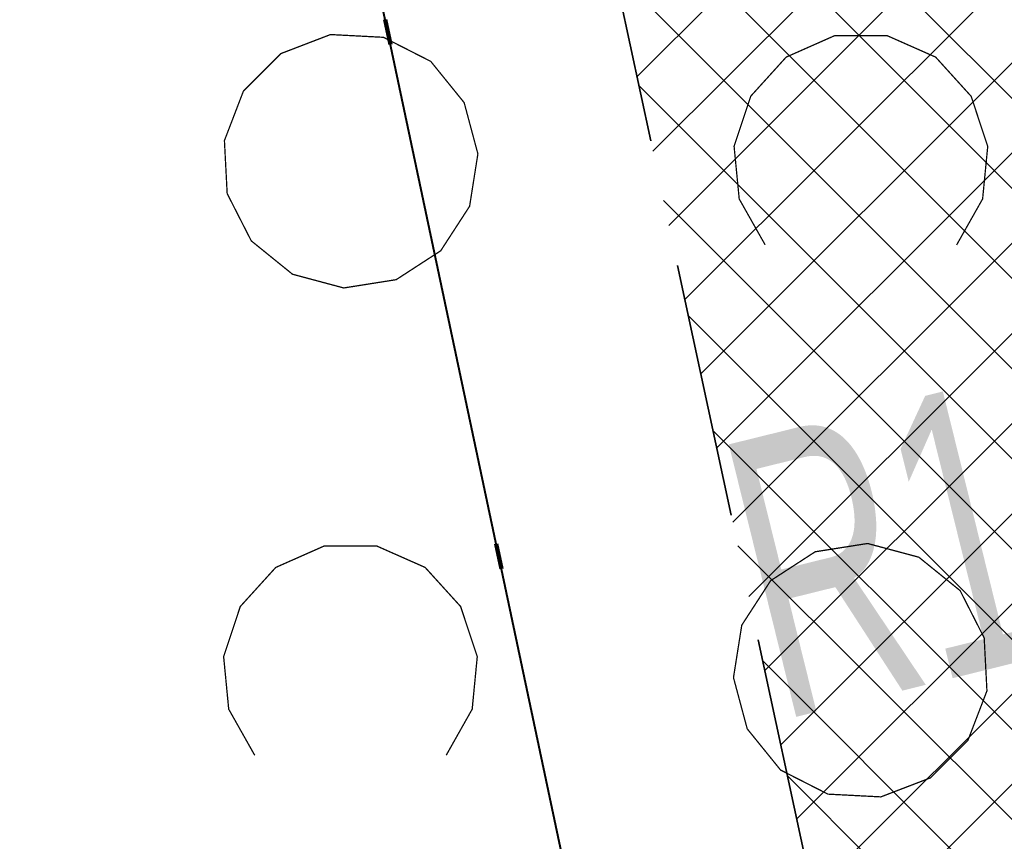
# Model space of a CAD drawing. Header units: metres. Extents: x 6599773 to 13199707, y 5688499 to 11377233.
# Tile 226 of 256: x 6600009.96 to 6600013.82, y 5689072 to 5689075.22. Entities that reach past the tile are written whole.
import ezdxf

# ---------------------------------------------------------------- set-up
doc = ezdxf.new("R2010")
doc.units = ezdxf.units.M
doc.header["$MEASUREMENT"] = 0
for name, pattern in [('1', [0]), ('9', [1, 0, -1]), ('BTO', [0]), ('BUG', [1.5, 1, -0.5])]:
    doc.linetypes.add(name, pattern=pattern)
doc.layers.get('0').update_dxf_attribs({"linetype": 'CONTINUOUS', "lineweight": 5})
doc.layers.get('Defpoints').update_dxf_attribs({"linetype": 'CONTINUOUS', "lineweight": 9})
for name, color, linetype, lineweight in [('_kolor chodnik', 50, '1', 0), ('_kolor zjazdy kostka', 7, '1', 0), ('_kolor ścieżka', 10, '1', 0), ('_kraweznik', 7, 'CONTINUOUS', 35), ('_linie rozgran', 100, '9', 90), ('_obrzeze', 10, 'BUG', 35), ('_opis', 7, 'CONTINUOUS', 25), ('OTZ_L_1', 7, 'CONTINUOUS', 5)]:
    doc.layers.add(name, color=color, linetype=linetype, lineweight=lineweight)
for name, color, linetype, lineweight, true_color in [('_kolor jezdnia', 7, '1', 0, 0x00dbdb), ('_kolor pobocze', 7, '1', 0, 0xff66ff), ('_podział mój', 7, 'BTO', 40, 0xdb70ff)]:
    doc.layers.add(name, color=color, linetype=linetype, lineweight=lineweight, true_color=true_color)
doc.styles.add('opis', font='ARIALN.TTF', dxfattribs={"width": 0.7, "height": 1.1})
doc.dimstyles.new('opi', dxfattribs={"dimtxt": 1.1, "dimasz": 0.6, "dimexe": 1, "dimexo": 1, "dimgap": 0.5, "dimtad": 1, "dimzin": 1, "dimtxsty": 'opis', "dimblk": 'ARCHTICK', "dimcen": 2.5, "dimadec": 3, "dimazin": 0, "dimtfac": 1, "dimtmove": 0, "dimatfit": 3, "dimfxl": 1, "dimarcsym": 0})
pattern_1 = [(45, (0, 0), (-0.1767766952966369, 0.1767766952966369), []), (135, (0, 0), (-0.1767766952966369, -0.1767766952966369), [])]

# ---------------------------------------------------------------- blocks, each defined once
blk = doc.blocks.new('_ArchTick')
at = {"color": 0, "linetype": 'ByBlock', "const_width": 0.15}
blk.add_lwpolyline([(-0.5, -0.5), (0.5, 0.5)], dxfattribs=at)
blk = doc.blocks.new('*D90')
at = {"layer": '_opis', "color": 0, "lineweight": -2, "transparency": 16777216}
blk.add_line((6600012.671020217, 5689071.674054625), (6600017.848034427, 5689072.953688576), dxfattribs=at)
at = {"layer": 'Defpoints', "color": 0, "transparency": 16777216}
for p in [(6600017.848034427, 5689072.953688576), (6600008.140193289, 5689070.554142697)]:
    blk.add_point(p, dxfattribs=at)
at = {"layer": '_opis', "color": 0, "lineweight": -2, "transparency": 16777216, "xscale": 0.6, "yscale": 0.6, "zscale": 0.6, "rotation": 13.88386012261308}
blk.add_blockref('_ArchTick', (6600017.848034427, 5689072.953688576), dxfattribs=at)
at = {"layer": '_opis', "color": 0, "transparency": 16777216, "insert": (6600014.204300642, 5689073.249037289), "char_height": 1.1, "attachment_point": 5, "rotation": 13.883860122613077, "style": 'opis'}
blk.add_mtext('R10,00', dxfattribs=at)
blk = doc.blocks.new('2_OTZK')
at = {"color": 7, "const_width": 0.005000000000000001}
for points in [[(-0.6431084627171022, 0.6411612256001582), (-0.8175084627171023, 0.5279612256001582), (-1.022908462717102, 0.4954612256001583), (-1.223708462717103, 0.5492612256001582), (-1.385308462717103, 0.6800612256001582), (-1.479708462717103, 0.8653612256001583), (-1.490508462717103, 1.072961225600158), (-1.416008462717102, 1.267061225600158), (-1.269008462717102, 1.414061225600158), (-1.074908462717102, 1.488561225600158), (-0.8673084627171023, 1.477761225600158), (-0.6820084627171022, 1.383361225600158), (-0.5512084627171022, 1.221761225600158), (-0.4974084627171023, 1.020961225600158), (-0.5299084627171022, 0.8155612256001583), (-0.6431084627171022, 0.6411612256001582)], [(0.6282915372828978, 0.6640612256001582), (0.5264915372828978, 0.8442612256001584), (0.5063915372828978, 1.050261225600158), (0.5714915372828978, 1.246761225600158), (0.7104915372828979, 1.400161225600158), (0.8997915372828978, 1.483961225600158), (1.106791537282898, 1.483961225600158), (1.296091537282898, 1.400161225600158), (1.435091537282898, 1.246761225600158), (1.500191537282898, 1.050261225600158), (1.480091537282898, 0.8442612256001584), (1.378291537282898, 0.6640612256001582)], [(-1.372308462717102, -1.335238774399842), (-1.473808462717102, -1.154938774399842), (-1.493508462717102, -0.9491387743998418), (-1.428308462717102, -0.7528387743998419), (-1.289208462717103, -0.5997387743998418), (-1.100108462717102, -0.5160387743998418), (-0.8933084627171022, -0.5160387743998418), (-0.7042084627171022, -0.5997387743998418), (-0.5651084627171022, -0.7528387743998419), (-0.4999084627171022, -0.9491387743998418), (-0.5196084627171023, -1.154938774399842), (-0.6211084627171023, -1.335238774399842)], [(0.6496915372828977, -0.6516387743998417), (0.8240915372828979, -0.5384387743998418), (1.029491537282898, -0.5059387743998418), (1.230291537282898, -0.5597387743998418), (1.391891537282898, -0.6905387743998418), (1.486291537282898, -0.8758387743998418), (1.497091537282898, -1.083438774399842), (1.422591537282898, -1.277538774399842), (1.275591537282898, -1.424538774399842), (1.081491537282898, -1.499038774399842), (0.8738915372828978, -1.488238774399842), (0.6885915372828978, -1.393838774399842), (0.5577915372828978, -1.232238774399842), (0.5039915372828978, -1.031438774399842), (0.5364915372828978, -0.8260387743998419), (0.6496915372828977, -0.6516387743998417)]]:
    blk.add_lwpolyline(points, dxfattribs=at)

msp = doc.modelspace()

# ---------------------------------------------------------------- hatches: boundary and pattern name
at = {"layer": '_kolor chodnik'}
h = msp.add_hatch(dxfattribs=at)
h.set_pattern_fill('ANSI37', color=256, scale=2)
h.set_pattern_definition(pattern_1)
h.paths.add_polyline_path([(6599849.938171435, 5688542.085872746), (6599852.232147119, 5688548.938742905), (6599853.573135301, 5688548.489851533), (6599853.827082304, 5688549.248475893), (6599851.793849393, 5688549.929093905), (6599849.895278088, 5688548.982823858), (6599847.823506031, 5688542.793750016)])
edge = h.paths.add_edge_path()
edge.add_line((6600018.106075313, 5689087.454911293), (6600022.42781917, 5689091.229234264))
edge.add_line((6600022.42781917, 5689091.229234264), (6600020.233254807, 5689093.742094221))
edge.add_line((6600020.233254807, 5689093.742094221), (6600017.159471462, 5689091.057656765))
edge.add_arc((6600023.275194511, 5689085.3851404), 8.341433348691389, 137.1531559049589, 148.8016577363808)
edge.add_line((6600016.140105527, 5689089.706021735), (6600018.106075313, 5689087.454911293))
h.paths.add_polyline_path([(6600038.501784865, 5689187.592294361), (6600037.906968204, 5689187.700586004), (6600037.63829624, 5689186.224843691), (6600038.240083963, 5689186.115282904)])
h.paths.add_polyline_path([(6600069.098302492, 5689360.276020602), (6600068.321239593, 5689360.413462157), (6600068.064048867, 5689358.936495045), (6600068.836639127, 5689358.799546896)])
h.paths.add_polyline_path([(6600082.393785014, 5689362.950258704), (6600082.941124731, 5689366.103121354), (6600081.481377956, 5689366.361351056), (6600080.923159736, 5689363.210828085)])
h.paths.add_polyline_path([(6600074.022236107, 5689388.065861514), (6600072.983907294, 5689388.249860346), (6600072.723374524, 5689386.77253894), (6600073.760538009, 5689386.588865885)])
h.paths.add_polyline_path([(6600105.613104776, 5689486.405659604), (6600106.749499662, 5689489.711933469), (6600105.298891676, 5689490.233346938), (6600104.143487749, 5689486.917306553)], flags=17)
h.paths.add_polyline_path([(6600132.519778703, 5689678.737346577), (6600131.761827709, 5689678.896110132), (6600131.444670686, 5689677.429261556), (6600132.212256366, 5689677.269208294)])
h.paths.add_polyline_path([(6600156.649397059, 5689798.7449027), (6600156.48800471, 5689797.958860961), (6600157.450195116, 5689797.757316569), (6600157.615023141, 5689798.542205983)])
h.paths.add_polyline_path([(6600189.055358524, 5689948.643107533), (6600187.902868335, 5689948.884512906), (6600187.600024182, 5689947.417400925), (6600188.748131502, 5689947.176379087)])
edge = h.paths.add_edge_path()
edge.add_line((6600204.459383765, 5690032.969035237), (6600204.153258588, 5690031.227801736))
edge.add_arc((6600202.328347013, 5690027.299936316), 4.331100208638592, 41.85300125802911, 65.08011549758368, ccw=False)
edge.add_arc((6600032.90393149, 5690051.979071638), 174.020003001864, 352.8070218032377, 353.495463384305)
edge.add_arc((6600202.372679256, 5690027.343587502), 5.999999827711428, 55.12102442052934, 69.64815978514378)
edge = h.paths.add_edge_path()
edge.add_line((6600205.046027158, 5690040.265402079), (6600204.972740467, 5690038.483452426))
edge.add_arc((6600203.986269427, 5690044.401803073), 5.999999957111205, 279.4630688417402, 294.9140560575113)
edge.add_line((6600206.513819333, 5690038.960158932), (6600206.607027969, 5690041.030672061))
edge.add_arc((6600203.986269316, 5690044.401803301), 4.270000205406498, 284.3702444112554, 307.86193139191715, ccw=False)
edge = h.paths.add_edge_path()
edge.add_arc((6600203.547470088, 5690044.558759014), 6.446878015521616, 324.4350091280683, 356.2013368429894, ccw=False)
edge.add_arc((6600203.986269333, 5690044.401803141), 6.00000007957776, 323.2169970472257, 357.4193489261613)
h.paths.add_polyline_path([(6600208.910055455, 5690121.713696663), (6600208.146285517, 5690121.748120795), (6600207.125602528, 5690121.794124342), (6600209.971605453, 5690121.665851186)])
edge = h.paths.add_edge_path()
edge.add_line((6600238.769818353, 5690481.648294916), (6600240.338176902, 5690490.873746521))
edge.add_line((6600240.338176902, 5690490.873746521), (6600241.251295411, 5690510.829461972))
edge.add_line((6600241.251295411, 5690510.829461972), (6600239.524022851, 5690510.928942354))
edge.add_line((6600239.524022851, 5690510.928942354), (6600238.633343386, 5690491.167757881))
edge.add_line((6600238.633343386, 5690491.167757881), (6600234.579716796, 5690467.661262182))
edge.add_line((6600234.579716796, 5690467.661262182), (6600234.449796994, 5690464.966873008))
edge.add_arc((6600242.443669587, 5690464.607462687), 8.00194818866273, 177.4256738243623, 268.2543056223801)
edge.add_line((6600242.199903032, 5690456.609228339), (6600242.216657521, 5690457.359274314))
edge.add_line((6600242.216657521, 5690457.359274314), (6600242.305257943, 5690458.836738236))
edge.add_arc((6600242.444504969, 5690464.607952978), 5.772894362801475, 177.0298084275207, 268.6178439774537, ccw=False)
edge.add_line((6600236.679365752, 5690464.907083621), (6600236.951876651, 5690470.95443634))
edge.add_line((6600236.951876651, 5690470.95443634), (6600238.150786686, 5690478.210832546))
edge.add_line((6600238.150786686, 5690478.210832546), (6600238.769818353, 5690481.648294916))
h.paths.add_polyline_path([(6600238.769818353, 5690481.648294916), (6600238.150786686, 5690478.210832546), (6600239.670056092, 5690477.930590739), (6600240.266710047, 5690481.376366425)], flags=17)
edge = h.paths.add_edge_path()
edge.add_line((6600223.366500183, 5690460.339976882), (6600223.276803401, 5690457.948865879))
edge.add_arc((6600221.105749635, 5690465.64864014), 7.999999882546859, 285.7465040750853, 299.8464885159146)
edge.add_line((6600225.08717264, 5690458.709744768), (6600225.240084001, 5690461.623695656))
edge.add_arc((6600221.105749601, 5690465.648640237), 5.769999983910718, 293.06724420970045, 315.7681070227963, ccw=False)
edge = h.paths.add_edge_path()
edge.add_arc((6600220.025145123, 5690444.676291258), 5.77000016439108, 37.996647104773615, 59.94382588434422, ccw=False)
edge.add_line((6600224.572175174, 5690448.22839199), (6600224.817793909, 5690451.081798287))
edge.add_arc((6600220.025145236, 5690444.676291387), 7.999999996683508, 53.19588653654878, 68.15166733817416)
edge.add_line((6600223.00235276, 5690452.101669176), (6600222.91504296, 5690449.670427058))
edge = h.paths.add_edge_path()
edge.add_arc((6600221.105749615, 5690465.648640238), 7.999999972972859, 328.0222308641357, 357.0132597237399)
edge.add_line((6600229.094882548, 5690465.23180147), (6600229.218816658, 5690467.593604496))
edge.add_line((6600229.218816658, 5690467.593604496), (6600228.218919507, 5690467.645774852))
edge.add_line((6600228.218919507, 5690467.645774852), (6600227.891778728, 5690461.411918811))
h.paths.add_polyline_path([(6600200.980142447, 5690012.236744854), (6600202.31727834, 5690011.956662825), (6600202.522293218, 5690012.935421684), (6600201.182321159, 5690013.216097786)])
h.paths.add_polyline_path([(6600196.457878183, 5689983.98337835), (6600195.202332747, 5689984.246370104), (6600194.899091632, 5689982.777335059), (6600196.150355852, 5689982.515240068)])
edge = h.paths.add_edge_path()
edge.add_line((6600112.305909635, 5689517.99101877), (6600112.691041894, 5689519.807934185))
edge.add_line((6600112.691041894, 5689519.807934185), (6600113.245521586, 5689522.423769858))
edge.add_line((6600113.245521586, 5689522.423769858), (6600111.553124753, 5689522.782507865))
edge.add_line((6600111.553124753, 5689522.782507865), (6600107.405864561, 5689503.217226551))
edge.add_line((6600107.405864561, 5689503.217226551), (6600099.494506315, 5689480.361667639))
edge.add_line((6600099.494506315, 5689480.361667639), (6600099.182814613, 5689478.891218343))
edge.add_arc((6600107.008997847, 5689477.232359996), 8.000059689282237, 168.0325629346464, 257.7529108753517)
edge.add_line((6600105.311960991, 5689469.414366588), (6600105.784990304, 5689471.593619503))
edge.add_arc((6600107.008927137, 5689477.232314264), 5.769999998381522, 168.0321375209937, 257.7533362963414, ccw=False)
edge.add_line((6600101.364343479, 5689478.42879883), (6600101.647245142, 5689479.76342708))
edge.add_line((6600101.647245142, 5689479.76342708), (6600104.143487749, 5689486.917306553))
edge.add_line((6600104.143487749, 5689486.917306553), (6600105.298891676, 5689490.233346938))
edge.add_line((6600105.298891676, 5689490.233346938), (6600108.240043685, 5689498.809726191))
edge.add_line((6600108.240043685, 5689498.809726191), (6600112.305909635, 5689517.99101877))
h.paths.add_polyline_path([(6600136.009573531, 5689645.499114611), (6600138.333647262, 5689645.012304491), (6600138.661671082, 5689646.578318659), (6600134.869459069, 5689647.372651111)])
at = {"layer": '_kolor jezdnia'}
h = msp.add_hatch(dxfattribs=at)
h.set_pattern_fill('ANSI37', color=256, scale=2.2)
h.set_pattern_definition([(311.9999999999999, (0, 0), (0.2043648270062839, 0.1840109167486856), []), (41.99999999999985, (0, 0), (-0.1840109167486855, 0.2043648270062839), [])])
edge = h.paths.add_edge_path()
edge.add_line((6599833.066047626, 5688539.933393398), (6599850.649511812, 5688527.983462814))
edge.add_arc((6599857.337592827, 5688536.653968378), 10.95025544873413, 169.5012687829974, 232.3548431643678, ccw=False)
edge.add_arc((6599858.085851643, 5688536.618142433), 11.69295282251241, 162.2507788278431, 169.9967502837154, ccw=False)
edge.add_line((6599846.949484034, 5688540.182754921), (6599847.823506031, 5688542.793750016))
edge.add_line((6599847.823506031, 5688542.793750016), (6599849.895278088, 5688548.982823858))
edge.add_line((6599849.895278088, 5688548.982823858), (6599852.434748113, 5688556.56906746))
edge.add_line((6599852.434748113, 5688556.56906746), (6599928.48625871, 5688783.760284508))
edge.add_line((6599928.48625871, 5688783.760284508), (6599931.025728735, 5688791.34652811))
edge.add_line((6599931.025728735, 5688791.34652811), (6599996.657773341, 5688987.411326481))
edge.add_line((6599996.657773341, 5688987.411326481), (6599999.197243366, 5688994.997570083))
edge.add_line((6599999.197243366, 5688994.997570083), (6600021.930100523, 5689062.908193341))
edge.add_line((6600021.930100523, 5689062.908193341), (6600017.620224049, 5689067.371531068))
edge.add_line((6600017.620224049, 5689067.371531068), (6600016.714558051, 5689064.654078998))
edge.add_line((6600016.714558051, 5689064.654078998), (6600012.423620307, 5689051.835617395))
edge.add_line((6600012.423620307, 5689051.835617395), (6600009.884150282, 5689044.249373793))
edge.add_line((6600009.884150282, 5689044.249373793), (6599977.53516164, 5688947.612159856))
edge.add_line((6599977.53516164, 5688947.612159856), (6599974.995691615, 5688940.025916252))
edge.add_line((6599974.995691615, 5688940.025916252), (6599942.096912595, 5688841.746295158))
edge.add_line((6599942.096912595, 5688841.746295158), (6599939.557442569, 5688834.160051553))
edge.add_line((6599939.557442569, 5688834.160051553), (6599882.679288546, 5688664.246042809))
edge.add_line((6599882.679288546, 5688664.246042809), (6599880.139818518, 5688656.659799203))
edge.add_line((6599880.139818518, 5688656.659799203), (6599852.464543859, 5688573.984527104))
edge.add_line((6599852.464543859, 5688573.984527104), (6599842.470137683, 5688544.127903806))
edge.add_arc((6599835.706422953, 5688546.652910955), 7.219660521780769, 248.54809133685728, 339.52856074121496, ccw=False)
h.paths.add_polyline_path([(6600044.653202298, 5689172.271628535), (6600046.276244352, 5689181.431901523), (6600047.759199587, 5689189.801539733), (6600051.0603021, 5689208.432603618), (6600052.368792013, 5689215.817578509), (6600054.808584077, 5689229.587499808), (6600056.11707399, 5689236.972474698), (6600057.346666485, 5689243.912161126), (6600058.655146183, 5689251.297078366), (6600058.831439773, 5689252.292060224), (6600060.098987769, 5689259.445963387), (6600060.139929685, 5689259.677035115), (6600061.407468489, 5689266.830886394), (6600072.329030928, 5689328.470998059), (6600073.637511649, 5689335.855921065), (6600077.337304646, 5689356.73715072), (6600078.820259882, 5689365.106788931), (6600081.142794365, 5689378.214921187), (6600082.53851694, 5689386.092227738), (6600095.187867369, 5689457.483787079), (6600091.082877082, 5689465.8405575), (6600089.043088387, 5689454.328211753), (6600087.870641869, 5689447.711051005), (6600087.560133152, 5689445.958573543), (6600086.562151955, 5689440.326076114), (6600082.433200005, 5689417.022719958), (6600080.95024477, 5689408.65308175), (6600077.202698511, 5689387.502337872), (6600075.719743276, 5689379.132699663), (6600073.469199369, 5689366.430874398), (6600071.986244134, 5689358.061236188), (6600069.986864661, 5689346.776955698), (6600068.591142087, 5689338.899649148), (6600065.559290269, 5689321.78820693), (6600064.163567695, 5689313.91090038), (6600059.719426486, 5689288.828650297), (6600058.323703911, 5689280.951343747), (6600057.563846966, 5689276.662793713), (6600056.168124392, 5689268.785487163), (6600054.804920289, 5689261.091711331), (6600053.409197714, 5689253.214404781), (6600053.264817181, 5689252.399536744), (6600051.869094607, 5689244.522230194), (6600051.183555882, 5689240.653124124), (6600049.787833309, 5689232.775817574), (6600046.593849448, 5689214.749319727), (6600045.198126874, 5689206.872013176), (6600044.41754409, 5689202.466488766), (6600042.934588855, 5689194.096850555), (6600036.429952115, 5689157.38538759), (6600034.94699688, 5689149.01574938), (6600030.579776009, 5689124.367629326), (6600027.529365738, 5689107.151445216), (6600024.895072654, 5689094.014582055), (6600030.583685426, 5689094.264316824), (6600032.945013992, 5689106.191885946), (6600043.170247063, 5689163.901990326)])
edge = h.paths.add_edge_path()
edge.add_line((6600111.106812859, 5689535.144351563), (6600111.256844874, 5689535.85214863))
edge.add_line((6600111.256844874, 5689535.85214863), (6600112.915748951, 5689543.678261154))
edge.add_line((6600112.915748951, 5689543.678261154), (6600117.304772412, 5689564.384094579))
edge.add_line((6600117.304772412, 5689564.384094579), (6600119.067357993, 5689572.699339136))
edge.add_line((6600119.067357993, 5689572.699339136), (6600120.087667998, 5689577.512794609))
edge.add_line((6600120.087667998, 5689577.512794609), (6600121.64289057, 5689584.849775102))
edge.add_line((6600121.64289057, 5689584.849775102), (6600128.436769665, 5689616.900852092))
edge.add_line((6600128.436769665, 5689616.900852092), (6600129.991992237, 5689624.237832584))
edge.add_line((6600129.991992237, 5689624.237832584), (6600132.660554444, 5689636.827148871))
edge.add_line((6600132.660554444, 5689636.827148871), (6600133.208838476, 5689639.444704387))
edge.add_line((6600133.208838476, 5689639.444704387), (6600134.848957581, 5689647.274775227))
edge.add_line((6600134.848957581, 5689647.274775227), (6600138.97649476, 5689666.979995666))
edge.add_line((6600138.97649476, 5689666.979995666), (6600140.51410642, 5689674.320687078))
edge.add_line((6600140.51410642, 5689674.320687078), (6600145.209128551, 5689696.735129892))
edge.add_line((6600145.209128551, 5689696.735129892), (6600146.746740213, 5689704.075821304))
edge.add_line((6600146.746740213, 5689704.075821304), (6600151.462308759, 5689726.588354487))
edge.add_line((6600151.462308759, 5689726.588354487), (6600152.999920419, 5689733.929045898))
edge.add_line((6600152.999920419, 5689733.929045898), (6600155.244070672, 5689744.642813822))
edge.add_line((6600155.244070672, 5689744.642813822), (6600156.781682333, 5689751.983505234))
edge.add_line((6600156.781682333, 5689751.983505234), (6600161.635515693, 5689775.156126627))
edge.add_line((6600161.635515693, 5689775.156126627), (6600163.378142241, 5689783.475576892))
edge.add_line((6600163.378142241, 5689783.475576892), (6600163.850769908, 5689785.731942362))
edge.add_line((6600163.850769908, 5689785.731942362), (6600167.028500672, 5689800.90270461))
edge.add_line((6600167.028500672, 5689800.90270461), (6600179.490888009, 5689860.399222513))
edge.add_line((6600179.490888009, 5689860.399222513), (6600181.233514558, 5689868.718672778))
edge.add_line((6600181.233514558, 5689868.718672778), (6600181.84713393, 5689871.648144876))
edge.add_line((6600181.84713393, 5689871.648144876), (6600183.38474559, 5689878.988836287))
edge.add_line((6600183.38474559, 5689878.988836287), (6600184.935818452, 5689886.393792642))
edge.add_line((6600184.935818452, 5689886.393792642), (6600186.575937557, 5689894.223863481))
edge.add_line((6600186.575937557, 5689894.223863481), (6600194.051338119, 5689929.912074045))
edge.add_line((6600194.051338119, 5689929.912074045), (6600195.691457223, 5689937.742144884))
edge.add_line((6600195.691457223, 5689937.742144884), (6600202.915799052, 5689972.231779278))
edge.add_line((6600202.915799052, 5689972.231779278), (6600204.555918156, 5689980.061850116))
edge.add_line((6600204.555918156, 5689980.061850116), (6600206.062781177, 5689987.255744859))
edge.add_line((6600206.062781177, 5689987.255744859), (6600207.702900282, 5689995.085815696))
edge.add_line((6600207.702900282, 5689995.085815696), (6600210.232559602, 5690007.162628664))
edge.add_line((6600210.232559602, 5690007.162628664), (6600211.694938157, 5690014.144150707))
edge.add_arc((6600028.177652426, 5690052.584442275), 187.5000004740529, 348.1696294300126, 357.4195276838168)
edge.add_line((6600215.487522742, 5690044.142720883), (6600208.310270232, 5690026.480446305))
edge.add_arc((6600032.903933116, 5690051.97907145), 177.2500013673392, 348.1696294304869, 351.7289130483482, ccw=False)
edge.add_line((6600206.38894146, 5690015.640182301), (6600205.966941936, 5690013.625519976))
edge.add_line((6600205.966941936, 5690013.625519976), (6600204.326822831, 5690005.795449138))
edge.add_line((6600204.326822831, 5690005.795449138), (6600197.076961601, 5689971.183982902))
edge.add_line((6600197.076961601, 5689971.183982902), (6600195.334335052, 5689962.864532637))
edge.add_line((6600195.334335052, 5689962.864532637), (6600193.44722506, 5689953.855305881))
edge.add_line((6600193.44722506, 5689953.855305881), (6600191.909227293, 5689946.512771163))
edge.add_line((6600191.909227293, 5689946.512771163), (6600185.49684423, 5689915.899498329))
edge.add_line((6600185.49684423, 5689915.899498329), (6600183.856521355, 5689908.068454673))
edge.add_line((6600183.856521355, 5689908.068454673), (6600182.066605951, 5689899.523243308))
edge.add_line((6600182.066605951, 5689899.523243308), (6600180.32407057, 5689891.204228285))
edge.add_line((6600180.32407057, 5689891.204228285), (6600174.320344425, 5689862.541919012))
edge.add_line((6600174.320344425, 5689862.541919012), (6600172.577809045, 5689854.222903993))
edge.add_line((6600172.577809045, 5689854.222903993), (6600163.663810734, 5689811.666703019))
edge.add_line((6600163.663810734, 5689811.666703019), (6600162.023782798, 5689803.837067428))
edge.add_line((6600162.023782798, 5689803.837067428), (6600160.924220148, 5689798.587659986))
edge.add_line((6600160.924220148, 5689798.587659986), (6600159.279208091, 5689790.734229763))
edge.add_line((6600159.279208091, 5689790.734229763), (6600157.107250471, 5689780.365115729))
edge.add_line((6600157.107250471, 5689780.365115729), (6600155.462238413, 5689772.511685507))
edge.add_line((6600155.462238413, 5689772.511685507), (6600153.380318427, 5689762.572418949))
edge.add_line((6600153.380318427, 5689762.572418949), (6600151.735124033, 5689754.718118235))
edge.add_line((6600151.735124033, 5689754.718118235), (6600148.586504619, 5689739.686336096))
edge.add_line((6600148.586504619, 5689739.686336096), (6600146.885007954, 5689731.563243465))
edge.add_line((6600146.885007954, 5689731.563243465), (6600141.75088822, 5689707.052510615))
edge.add_line((6600141.75088822, 5689707.052510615), (6600140.110896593, 5689699.223048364))
edge.add_line((6600140.110896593, 5689699.223048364), (6600133.483561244, 5689667.583574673))
edge.add_line((6600133.483561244, 5689667.583574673), (6600131.860394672, 5689659.834436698))
edge.add_line((6600131.860394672, 5689659.834436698), (6600131.740984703, 5689659.26436315))
edge.add_line((6600131.740984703, 5689659.26436315), (6600130.117814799, 5689651.515209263))
edge.add_line((6600130.117814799, 5689651.515209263), (6600127.278733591, 5689637.961189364))
edge.add_line((6600127.278733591, 5689637.961189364), (6600126.924568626, 5689636.290366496))
edge.add_line((6600126.924568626, 5689636.290366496), (6600125.166244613, 5689627.995226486))
edge.add_line((6600125.166244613, 5689627.995226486), (6600118.009503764, 5689594.232298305))
edge.add_line((6600118.009503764, 5689594.232298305), (6600116.251179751, 5689585.937158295))
edge.add_line((6600116.251179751, 5689585.937158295), (6600113.665314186, 5689573.737975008))
edge.add_line((6600113.665314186, 5689573.737975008), (6600111.898534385, 5689565.402943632))
edge.add_line((6600111.898534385, 5689565.402943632), (6600104.889982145, 5689532.33911599))
edge.add_line((6600104.889982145, 5689532.33911599), (6600103.226635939, 5689524.492047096))
edge.add_line((6600103.226635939, 5689524.492047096), (6600096.623876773, 5689493.342605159))
edge.add_line((6600096.623876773, 5689493.342605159), (6600094.968986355, 5689485.53542763))
edge.add_line((6600094.968986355, 5689485.53542763), (6600094.300101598, 5689482.379870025))
edge.add_line((6600094.300101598, 5689482.379870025), (6600099.182814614, 5689478.891218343))
edge.add_line((6600099.182814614, 5689478.891218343), (6600099.494506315, 5689480.361667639))
edge.add_line((6600099.494506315, 5689480.361667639), (6600111.106812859, 5689535.144351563))
edge = h.paths.add_edge_path()
edge.add_arc((6600239.213891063, 5690851.4003676), 10.0000000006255, -2.8342403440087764, 76.13703556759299, ccw=False)
edge.add_line((6600249.201658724, 5690850.905901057), (6600249.082723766, 5690848.503524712))
edge.add_line((6600249.082723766, 5690848.503524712), (6600247.016487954, 5690806.767468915))
edge.add_line((6600247.016487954, 5690806.767468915), (6600246.092398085, 5690789.152178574))
edge.add_line((6600246.092398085, 5690789.152178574), (6600233.768116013, 5690572.015170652))
edge.add_line((6600233.768116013, 5690572.015170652), (6600228.959056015, 5690465.29620206))
edge.add_line((6600228.959056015, 5690465.29620206), (6600234.588724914, 5690465.017134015))
edge.add_line((6600234.588724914, 5690465.017134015), (6600239.26254019, 5690571.767576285))
edge.add_line((6600239.26254019, 5690571.767576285), (6600252.505038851, 5690806.400146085))
edge.add_line((6600252.505038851, 5690806.400146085), (6600254.569211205, 5690848.094521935))
edge.add_arc((6600262.559425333, 5690847.6989487), 7.999999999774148, 76.13703557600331, 177.1657596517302, ccw=False)
edge.add_line((6600264.476229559, 5690855.465921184), (6600241.609896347, 5690861.109083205))
edge = h.paths.add_edge_path()
edge.add_line((6600250.031475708, 5690451.625307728), (6600250.231741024, 5690455.772579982))
edge.add_line((6600250.231741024, 5690455.772579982), (6600246.257763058, 5690456.417303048))
edge.add_line((6600246.257763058, 5690456.417303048), (6600242.171761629, 5690456.61060902))
edge.add_arc((6600242.563100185, 5690464.586983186), 7.985968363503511, 176.9123644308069, 267.1911945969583, ccw=False)
edge.add_line((6600234.588724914, 5690465.017134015), (6600228.959056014, 5690465.29620206))
edge.add_arc((6600220.965133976, 5690465.657286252), 8.002072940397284, 267.8289300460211, 357.413716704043, ccw=False)
edge.add_line((6600220.661989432, 5690457.660957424), (6600212.406915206, 5690458.119572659))
edge.add_line((6600212.406915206, 5690458.119572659), (6600208.431872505, 5690457.817501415))
edge.add_line((6600208.431872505, 5690457.817501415), (6600208.233912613, 5690454.548331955))
edge.add_line((6600208.233912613, 5690454.548331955), (6600212.129565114, 5690453.127270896))
edge.add_line((6600212.129565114, 5690453.127270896), (6600218.640548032, 5690452.76554962))
edge.add_line((6600218.640548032, 5690452.76554962), (6600216.486747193, 5690452.885205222))
edge.add_line((6600216.486747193, 5690452.885205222), (6600220.46890539, 5690452.663974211))
edge.add_arc((6600220.025145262, 5690444.676291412), 7.999999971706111, -0.3386579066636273, 86.8201700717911, ccw=False)
edge.add_line((6600228.025005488, 5690444.629006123), (6600227.803602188, 5690439.649256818))
edge.add_line((6600227.803602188, 5690439.649256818), (6600226.885525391, 5690435.936828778))
edge.add_line((6600226.885525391, 5690435.936828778), (6600225.534849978, 5690405.967249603))
edge.add_line((6600225.534849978, 5690405.967249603), (6600226.115199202, 5690402.187514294))
edge.add_line((6600226.115199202, 5690402.187514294), (6600213.445139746, 5690121.008786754))
edge.add_line((6600213.445139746, 5690121.008786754), (6600213.352800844, 5690118.960058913))
edge.add_line((6600213.352800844, 5690118.960058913), (6600209.980184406, 5690044.131649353))
edge.add_arc((6600203.986269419, 5690044.401803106), 5.999999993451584, 257.4162346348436, 357.41934921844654, ccw=False)
edge.add_line((6600202.679069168, 5690038.545931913), (6600201.589735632, 5690033.666039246))
edge.add_line((6600201.589735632, 5690033.666039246), (6600203.67987942, 5690033.199458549))
edge.add_arc((6600202.372679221, 5690027.343587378), 5.999999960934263, -8.27108729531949, 77.41623506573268, ccw=False)
edge.add_line((6600208.310270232, 5690026.480446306), (6600215.487522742, 5690044.142720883))
edge.add_line((6600215.487522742, 5690044.142720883), (6600216.199687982, 5690059.944661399))
edge.add_line((6600216.199687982, 5690059.944661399), (6600216.537356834, 5690067.437056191))
edge.add_line((6600216.537356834, 5690067.437056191), (6600223.893528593, 5690230.66011469))
edge.add_line((6600223.893528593, 5690230.66011469), (6600224.231197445, 5690238.152509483))
edge.add_line((6600224.231197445, 5690238.152509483), (6600233.507835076, 5690443.987992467))
edge.add_arc((6600241.499722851, 5690443.627812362), 7.999999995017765, 87.29208981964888, 177.4195277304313, ccw=False)
edge.add_line((6600241.877677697, 5690451.618879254), (6600246.021541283, 5690451.422886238))
edge.add_line((6600246.021541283, 5690451.422886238), (6600246.427694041, 5690451.443388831))
edge.add_line((6600246.427694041, 5690451.443388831), (6600246.793970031, 5690451.461878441))
edge.add_line((6600246.793970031, 5690451.461878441), (6600250.031475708, 5690451.625307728))
edge = h.paths.add_edge_path()
edge.add_line((6600007.33756506, 5689086.20374581), (6600006.980466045, 5689080.740822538))
edge.add_line((6600006.980466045, 5689080.740822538), (6600007.229745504, 5689080.720859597))
edge.add_line((6600007.229745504, 5689080.720859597), (6600008.093335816, 5689080.601653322))
edge.add_line((6600008.093335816, 5689080.601653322), (6600008.702681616, 5689080.53831051))
edge.add_arc((6600008.140193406, 5689070.554142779), 9.999999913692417, -18.557800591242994, 86.77547804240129, ccw=False)
edge.add_line((6600017.620224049, 5689067.371531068), (6600021.930100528, 5689062.908193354))
edge.add_arc((6599734.83819726, 5689159.011261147), 302.7499967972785, 341.4922000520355, 343.8640860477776)
edge.add_arc((6600034.895369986, 5689072.315877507), 9.581213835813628, 98.63328270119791, 164.5273290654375, ccw=False)
edge.add_line((6600033.457137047, 5689081.788529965), (6600033.832640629, 5689081.798737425))
edge.add_line((6600033.832640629, 5689081.798737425), (6600034.422462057, 5689082.05700874))
edge.add_line((6600034.422462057, 5689082.05700874), (6600036.833623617, 5689082.139040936))
edge.add_line((6600036.833623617, 5689082.139040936), (6600036.730225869, 5689087.148851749))
edge.add_line((6600036.730225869, 5689087.148851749), (6600036.579860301, 5689087.134303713))
edge.add_arc((6600036.479565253, 5689093.136286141), 6.002820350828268, 169.1687651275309, 270.9573417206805, ccw=False)
edge.add_line((6600030.583685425, 5689094.264316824), (6600024.895072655, 5689094.014582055))
edge.add_arc((6600015.200558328, 5689096.162123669), 9.929528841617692, 271.0943432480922, 347.5094668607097, ccw=False)
edge.add_arc((6600014.909438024, 5689089.646776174), 3.446070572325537, 264.4236009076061, 278.0194998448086, ccw=False)
edge.add_line((6600014.574573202, 5689086.217014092), (6600014.299554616, 5689086.232508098))
edge.add_line((6600014.299554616, 5689086.232508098), (6600010.474232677, 5689086.448019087))
edge.add_line((6600010.474232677, 5689086.448019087), (6600007.33756506, 5689086.20374581))
edge = h.paths.add_edge_path()
edge.add_line((6600105.490725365, 5689463.953528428), (6600106.927559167, 5689464.047234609))
edge.add_line((6600106.927559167, 5689464.047234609), (6600107.835, 5689468.66))
edge.add_line((6600107.835, 5689468.66), (6600105.311960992, 5689469.414366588))
edge.add_arc((6600107.008997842, 5689477.232359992), 8.000059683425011, 168.0325628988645, 257.7529109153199, ccw=False)
edge.add_line((6600099.182814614, 5689478.891218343), (6600094.300101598, 5689482.379870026))
edge.add_arc((6600586.245114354, 5689378.10423892), 502.8750369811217, 168.032376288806, 169.9522165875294)
edge.add_line((6600091.082877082, 5689465.8405575), (6600095.187867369, 5689457.483787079))
edge.add_arc((6600103.06517392, 5689456.088064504), 8.000000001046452, 77.7533362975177, 169.9524553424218, ccw=False)
edge.add_line((6600104.762140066, 5689463.906012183), (6600105.490725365, 5689463.953528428))
at = {"layer": '_kolor pobocze'}
h = msp.add_hatch(dxfattribs=at)
h.set_pattern_fill('ANSI37', color=256, scale=2)
h.set_pattern_definition(pattern_1)
edge = h.paths.add_edge_path()
edge.add_line((6600035.926965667, 5689101.56944285), (6600036.046865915, 5689102.311543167))
edge.add_arc((6600058.171848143, 5689233.778275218), 133.3154772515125, 259.4578941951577, 260.4470163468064, ccw=False)
edge.add_line((6600033.780707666, 5689102.713067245), (6600032.142559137, 5689101.847662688))
edge.add_arc((6599734.838175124, 5689159.011266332), 302.7500195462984, 347.6801154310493, 349.11639019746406, ccw=False)
edge.add_arc((6600036.478170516, 5689093.133441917), 6.000000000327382, 167.68011541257, 271.5571101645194)
edge.add_line((6600036.64121064, 5689087.1356575), (6600036.730491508, 5689087.137804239))
edge.add_line((6600036.730491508, 5689087.137804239), (6600036.71246321, 5689087.887583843))
edge.add_line((6600036.71246321, 5689087.887583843), (6600036.559840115, 5689087.884077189))
edge.add_arc((6600036.482532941, 5689093.14290691), 5.259397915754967, 170.6455005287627, 270.84221319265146, ccw=False)
edge.add_arc((6600545.796425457, 5688991.216220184), 524.6691769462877, 167.9170060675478, 168.7028219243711, ccw=False)
edge.add_line((6600032.751078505, 5689101.044345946), (6600034.011432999, 5689101.917298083))
edge.add_line((6600034.011432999, 5689101.917298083), (6600035.926965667, 5689101.56944285))
edge = h.paths.add_edge_path()
edge.add_line((6600002.828843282, 5688994.032881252), (6600003.066918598, 5688994.744091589))
edge.add_line((6600003.066918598, 5688994.744091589), (6600001.227880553, 5688995.359703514))
edge.add_line((6600001.227880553, 5688995.359703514), (6600000.55876659, 5688996.702196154))
edge.add_line((6600000.55876659, 5688996.702196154), (6600022.641310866, 5689062.67011804))
edge.add_arc((6599734.83819395, 5689159.011262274), 303.5000002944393, 341.4922000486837, 343.8640860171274)
edge.add_arc((6600035.267451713, 5689072.092773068), 9.250000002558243, 91.55711016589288, 163.8640860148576, ccw=False)
edge.add_line((6600035.016098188, 5689081.339357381), (6600036.868703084, 5689081.389717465))
edge.add_line((6600036.868703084, 5689081.389717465), (6600036.850674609, 5689082.139504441))
edge.add_line((6600036.850674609, 5689082.139504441), (6600034.995718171, 5689082.089080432))
edge.add_arc((6600035.267451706, 5689072.092773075), 9.999999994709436, 91.55711014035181, 163.8640860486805)
edge.add_arc((6599734.838192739, 5689159.011262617), 302.7500015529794, 341.4922000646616, 343.8640860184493, ccw=False)
edge.add_line((6600021.930100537, 5689062.908193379), (6599999.748942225, 5688996.6456785))
edge.add_line((6599999.748942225, 5688996.6456785), (6600000.695212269, 5688994.747107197))
edge.add_line((6600000.695212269, 5688994.747107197), (6600002.828843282, 5688994.032881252))
h.paths.add_polyline_path([(6599971.7492186, 5688907.297112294), (6599971.084233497, 5688908.631320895), (6599997.822068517, 5688988.526766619), (6599999.164561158, 5688989.195880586), (6600001.003599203, 5688988.580268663), (6600001.241674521, 5688989.291479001), (6599999.108043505, 5688990.005704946), (6599997.2094722, 5688989.059434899), (6599970.270280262, 5688908.583087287), (6599971.216550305, 5688906.684515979), (6599973.350181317, 5688905.970290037), (6599973.588256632, 5688906.681500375)])
h.paths.add_polyline_path([(6599932.504667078, 5688790.060553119), (6599931.835553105, 5688791.403045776), (6599968.343406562, 5688900.4641754), (6599969.685899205, 5688901.133289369), (6599971.524937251, 5688900.517677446), (6599971.763012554, 5688901.228887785), (6599969.629381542, 5688901.94311373), (6599967.730810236, 5688900.996843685), (6599931.025728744, 5688791.34652811), (6599931.971998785, 5688789.447956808), (6599933.988392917, 5688788.772975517), (6599934.226774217, 5688789.484136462)])
at = {"layer": '_kolor zjazdy kostka'}
h = msp.add_hatch(dxfattribs=at)
h.set_pattern_fill('ANSI37', color=256, scale=2)
h.set_pattern_definition(pattern_1)
h.paths.add_polyline_path([(6600244.137440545, 5690813.934732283), (6600242.369522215, 5690814.022127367), (6600242.097568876, 5690808.528921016), (6600243.865482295, 5690808.44142671)])
h.paths.add_polyline_path([(6600247.012128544, 5690806.679412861), (6600247.44273645, 5690815.377295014), (6600247.393289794, 5690814.378518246), (6600247.113277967, 5690808.722537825)])
h.paths.add_polyline_path([(6600242.297085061, 5690788.088808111), (6600240.958726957, 5690788.155683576), (6600240.648818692, 5690782.664569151), (6600241.987258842, 5690782.599147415)])
h.paths.add_polyline_path([(6600245.558275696, 5690780.919298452), (6600246.037231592, 5690789.405686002), (6600244.985820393, 5690788.453468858), (6600244.612601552, 5690781.981345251)])
h.paths.add_polyline_path([(6600241.348405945, 5690723.711515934), (6600242.272017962, 5690722.691689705), (6600242.749709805, 5690731.155680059), (6600241.698138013, 5690730.203317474), (6600241.472690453, 5690726.27550499)])
h.paths.add_polyline_path([(6600225.772794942, 5690394.589141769), (6600224.731429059, 5690393.637598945), (6600224.461246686, 5690387.644646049), (6600225.412923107, 5690386.603142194)])
h.paths.add_polyline_path([(6600223.012390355, 5690333.280720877), (6600223.372595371, 5690341.272607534), (6600222.32835346, 5690340.318436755), (6600222.058239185, 5690334.324941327)])
h.paths.add_polyline_path([(6600215.496388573, 5690166.390602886), (6600215.856593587, 5690174.382489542), (6600214.812834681, 5690173.428760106), (6600214.542018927, 5690167.435062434)])
h.paths.add_polyline_path([(6600212.446537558, 5690121.053392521), (6600213.399499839, 5690120.010473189), (6600213.788744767, 5690128.503024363), (6600212.745135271, 5690127.54943145)])
h.paths.add_polyline_path([(6600209.977420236, 5690121.665589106), (6600210.225142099, 5690127.162117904), (6600207.346107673, 5690127.291879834), (6600207.119593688, 5690121.794395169)])
h.paths.add_polyline_path([(6600207.950178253, 5690070.725854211), (6600204.880846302, 5690070.828947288), (6600204.643784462, 5690065.333808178), (6600207.702521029, 5690065.204598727)])
h.paths.add_polyline_path([(6600200.981479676, 5690012.236464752), (6600199.969248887, 5690007.339980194), (6600201.282587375, 5690007.064882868), (6600202.31726072, 5690011.956666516)])
h.paths.add_polyline_path([(6600193.613960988, 5689970.406358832), (6600192.398010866, 5689970.660657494), (6600191.286205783, 5689965.274578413), (6600192.486379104, 5689965.023185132)])
h.paths.add_polyline_path([(6600189.061271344, 5689948.671423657), (6600189.984133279, 5689953.050774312), (6600188.818902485, 5689953.32186217), (6600187.908781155, 5689948.91282903)])
h.paths.add_polyline_path([(6600180.976201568, 5689915.317449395), (6600179.952861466, 5689910.421322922), (6600181.008474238, 5689910.200199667), (6600182.033843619, 5689915.09540201)])
h.paths.add_polyline_path([(6600176.508279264, 5689893.538690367), (6600177.476023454, 5689893.335973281), (6600178.603605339, 5689898.719146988), (6600177.636002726, 5689898.922290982)])
h.paths.add_polyline_path([(6600179.28182965, 5689859.401159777), (6600180.522246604, 5689860.211927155), (6600181.057490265, 5689860.561775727), (6600183.598022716, 5689860.029600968), (6600184.726606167, 5689865.412570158), (6600182.186324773, 5689865.943033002), (6600181.604764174, 5689866.832779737), (6600181.024456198, 5689867.720610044)])
h.paths.add_polyline_path([(6600160.20081012, 5689810.862606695), (6600159.232772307, 5689811.065842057), (6600158.207991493, 5689806.171529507), (6600159.17573568, 5689805.968812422)])
h.paths.add_polyline_path([(6600156.493917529, 5689797.987177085), (6600155.463416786, 5689793.068691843), (6600156.431160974, 5689792.865974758), (6600157.461419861, 5689797.784520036)])
edge = h.paths.add_edge_path()
edge.add_arc((6600173.111981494, 5689800.679690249), 5.999999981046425, 204.6731153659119, 239.5411154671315, ccw=False)
edge.add_arc((6600173.162096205, 5689800.685330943), 6.047914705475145, 168.3203586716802, 204.5234866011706, ccw=False)
edge.add_line((6600167.239404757, 5689801.909666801), (6600163.65166784, 5689784.781499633))
edge.add_arc((6600169.524220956, 5689783.551410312), 5.999999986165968, 139.2146049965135, 168.1696294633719, ccw=False)
edge.add_arc((6600169.524220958, 5689783.551410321), 5.999999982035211, 96.80962310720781, 139.2146050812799, ccw=False)
edge.add_line((6600168.81279652, 5689789.509083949), (6600170.070461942, 5689795.507731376))
h.paths.add_polyline_path([(6600163.526364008, 5689776.866746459), (6600166.051243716, 5689776.337874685), (6600167.179826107, 5689781.720838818), (6600164.653945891, 5689782.24992016), (6600163.941148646, 5689783.340449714), (6600163.493329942, 5689784.025580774), (6600161.750703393, 5689775.706130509), (6600162.438017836, 5689776.155376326)])
h.paths.add_polyline_path([(6600152.614191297, 5689774.643430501), (6600153.639138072, 5689779.536616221), (6600152.646757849, 5689779.74492896), (6600151.646447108, 5689774.846147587)])
h.paths.add_polyline_path([(6600150.121074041, 5689767.466820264), (6600148.177624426, 5689758.167954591), (6600149.115997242, 5689757.971390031), (6600151.066362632, 5689767.268392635)])
h.paths.add_polyline_path([(6600142.970741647, 5689739.332500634), (6600141.888449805, 5689734.142420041), (6600144.036614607, 5689733.695518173), (6600145.123068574, 5689738.882330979)])
h.paths.add_polyline_path([(6600136.256357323, 5689701.052153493), (6600137.154085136, 5689700.864096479), (6600138.287960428, 5689706.274871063), (6600137.38649247, 5689706.464182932)])
h.paths.add_polyline_path([(6600130.081494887, 5689667.099389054), (6600129.212847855, 5689667.281639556), (6600128.083282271, 5689661.898895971), (6600128.953953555, 5689661.716447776)])
h.paths.add_polyline_path([(6600128.397394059, 5689659.030340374), (6600127.554144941, 5689659.207226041), (6600126.493408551, 5689653.810049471), (6600127.269860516, 5689653.647397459)])
h.paths.add_polyline_path([(6600134.990411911, 5689640.633636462), (6600137.30714639, 5689640.148363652), (6600138.339560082, 5689645.040620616), (6600136.015486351, 5689645.500958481), (6600135.435178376, 5689646.388788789), (6600134.8548704, 5689647.276619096), (6600133.214751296, 5689639.446548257), (6600134.102581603, 5689640.026856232)])
h.paths.add_polyline_path([(6600122.164164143, 5689634.294831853), (6600121.024067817, 5689628.914244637), (6600122.015114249, 5689628.705875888), (6600123.155614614, 5689634.086346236)])
h.paths.add_polyline_path([(6600114.542075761, 5689593.450769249), (6600113.493359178, 5689593.398339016), (6600112.364315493, 5689588.045694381), (6600113.29076438, 5689587.547532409)])
h.paths.add_polyline_path([(6600110.194543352, 5689572.941097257), (6600109.207819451, 5689573.148880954), (6600108.06771793, 5689567.768269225), (6600109.050143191, 5689567.53521504)])
h.paths.add_polyline_path([(6600119.083213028, 5689565.540446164), (6600119.089125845, 5689565.542290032), (6600121.462438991, 5689565.065690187), (6600122.598093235, 5689570.447168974), (6600120.229622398, 5689570.949214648), (6600119.651446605, 5689571.8119627), (6600119.073270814, 5689572.72765526), (6600117.310757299, 5689564.412754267)])
h.paths.add_polyline_path([(6600101.698666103, 5689532.937884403), (6600100.730666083, 5689533.141679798), (6600099.694214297, 5689528.250234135), (6600100.669121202, 5689528.045267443)])
h.paths.add_polyline_path([(6600094.06402112, 5689496.827028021), (6600093.080194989, 5689497.033910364), (6600092.036590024, 5689492.143967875), (6600093.038865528, 5689491.933250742)])
h.paths.add_polyline_path([(6600083.709836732, 5689453.749808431), (6600082.738586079, 5689448.336231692), (6600084.647281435, 5689448.027407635), (6600085.606840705, 5689453.416583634)])
h.paths.add_polyline_path([(6600084.434394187, 5689446.825895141), (6600083.731191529, 5689446.921126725), (6600082.928047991, 5689442.491821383), (6600083.649300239, 5689442.394910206)])
h.paths.add_polyline_path([(6600078.04194071, 5689410.721110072), (6600078.996952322, 5689416.137564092), (6600078.0548333, 5689416.304853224), (6600077.111232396, 5689410.886043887)])
h.paths.add_polyline_path([(6600072.911565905, 5689386.768652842), (6600071.96046622, 5689381.312635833), (6600072.800073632, 5689381.163221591), (6600073.76645083, 5689386.590709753)])
h.paths.add_polyline_path([(6600082.887400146, 5689379.432062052), (6600085.278102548, 5689379.034943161), (6600086.160383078, 5689383.956496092), (6600083.759726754, 5689384.355378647), (6600083.152078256, 5689385.224725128), (6600082.544429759, 5689386.094071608), (6600081.148707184, 5689378.216765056), (6600082.018053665, 5689378.824413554)])
h.paths.add_polyline_path([(6600080.731401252, 5689363.247695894), (6600080.041469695, 5689363.369939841), (6600079.433821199, 5689364.239286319), (6600078.8261727, 5689365.108632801), (6600077.343217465, 5689356.73899459), (6600078.212563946, 5689357.346643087), (6600079.081910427, 5689357.954291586), (6600081.429189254, 5689357.564866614), (6600082.388748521, 5689362.980514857)])
h.paths.add_polyline_path([(6600069.104215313, 5689360.304336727), (6600070.063917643, 5689365.720487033), (6600069.2708267, 5689365.861009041), (6600068.327152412, 5689360.441778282)])
h.paths.add_polyline_path([(6600066.55061698, 5689345.891799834), (6600065.546169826, 5689346.069805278), (6600064.677796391, 5689341.145792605), (6600065.678290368, 5689340.968483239)])
h.paths.add_polyline_path([(6600061.138656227, 5689321.077501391), (6600060.270282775, 5689316.15348863), (6600061.250715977, 5689315.979734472), (6600062.127590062, 5689320.902245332)])
h.paths.add_polyline_path([(6600055.325252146, 5689288.11325564), (6600054.456878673, 5689283.189242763), (6600055.410852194, 5689283.020177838), (6600056.28317863, 5689287.917022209)])
h.paths.add_polyline_path([(6600048.045675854, 5689182.819289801), (6600050.371939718, 5689182.407116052), (6600051.314445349, 5689187.67761207), (6600048.980409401, 5689188.064690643), (6600048.372760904, 5689188.934037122), (6600047.765112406, 5689189.803383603), (6600046.306982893, 5689181.603992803), (6600046.972918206, 5689182.069462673)])
h.paths.add_polyline_path([(6600040.943690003, 5689201.374141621), (6600039.339175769, 5689201.66987967), (6600038.429882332, 5689196.244216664), (6600039.984130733, 5689195.958493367)])
h.paths.add_polyline_path([(6600032.993704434, 5689156.473759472), (6600032.278185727, 5689156.600537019), (6600031.299242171, 5689151.188930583), (6600032.034145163, 5689151.058111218)])
h.paths.add_polyline_path([(6600026.309179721, 5689123.603833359), (6600025.417362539, 5689118.683970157), (6600026.271201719, 5689118.532684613), (6600027.143528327, 5689123.456001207)])
h.paths.add_polyline_path([(6600013.302986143, 5689054.462576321), (6600015.84245617, 5689062.048819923), (6600014.576741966, 5689061.417973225), (6600012.672139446, 5689055.728290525)])
h.paths.add_polyline_path([(6599974.547216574, 5688938.686171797), (6599977.086686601, 5688946.272415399), (6599975.820972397, 5688945.641568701), (6599973.916369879, 5688939.951886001)])
h.paths.add_polyline_path([(6599942.102825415, 5688841.748139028), (6599940.837111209, 5688841.117292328), (6599938.932508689, 5688835.427609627), (6599939.563355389, 5688834.161895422)])
h.paths.add_polyline_path([(6599882.685201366, 5688664.247886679), (6599881.419487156, 5688663.617039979), (6599879.514884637, 5688657.927357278), (6599880.145731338, 5688656.661643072)])
h.paths.add_polyline_path([(6599851.799762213, 5688549.930937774), (6599853.832995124, 5688549.250319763), (6599855.420163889, 5688553.991722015), (6599853.386930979, 5688554.672340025), (6599852.913795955, 5688555.621625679), (6599852.440660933, 5688556.570911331), (6599849.901190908, 5688548.984667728)])
h.paths.add_polyline_path([(6600233.581687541, 5690586.458647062), (6600234.520016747, 5690585.337735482), (6600234.976631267, 5690593.42826699), (6600233.922640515, 5690592.499827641)])
h.paths.add_polyline_path([(6600231.728371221, 5690526.750719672), (6600230.676277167, 5690525.793817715), (6600230.420013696, 5690519.782861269), (6600231.363586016, 5690518.655686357)])
h.paths.add_polyline_path([(6600237.577122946, 5690639.505119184), (6600236.516490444, 5690638.540451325), (6600236.176926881, 5690632.541599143), (6600237.1204992, 5690631.41442423)])
h.paths.add_polyline_path([(6600238.927801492, 5690681.139540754), (6600239.8637879, 5690680.021427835), (6600240.320411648, 5690688.112122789), (6600239.268317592, 5690687.155220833)])
h.paths.add_polyline_path([(6600218.122284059, 5690224.814875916), (6600217.079933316, 5690223.862433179), (6600216.809648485, 5690217.865326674), (6600217.762143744, 5690216.822918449)])
h.paths.add_polyline_path([(6600219.363739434, 5690274.535639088), (6600220.315886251, 5690273.493612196), (6600220.675810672, 5690281.480778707), (6600219.633750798, 5690280.528598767)])
h.paths.add_polyline_path([(6600168.75986753, 5689856.554734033), (6600169.729143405, 5689856.351696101), (6600170.857343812, 5689861.737822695), (6600169.889741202, 5689861.940966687)])
h.paths.add_polyline_path([(6600168.841833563, 5689852.115601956), (6600167.871405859, 5689852.319339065), (6600166.844894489, 5689847.425845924), (6600167.816759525, 5689847.221809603)])
at = {"layer": '_kolor ścieżka'}
h = msp.add_hatch(dxfattribs=at)
h.set_pattern_fill('ANSI37', color=10, scale=2)
h.set_pattern_definition(pattern_1)
edge = h.paths.add_edge_path()
edge.add_line((6599877.145262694, 5688659.244027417), (6599854.614951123, 5688591.938475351))
edge.add_line((6599854.614951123, 5688591.938475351), (6599854.214414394, 5688589.387325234))
edge.add_line((6599854.214414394, 5688589.387325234), (6599839.435327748, 5688545.233719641))
edge.add_arc((6599834.52303551, 5688547.748213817), 5.518450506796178, 246.5150871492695, 332.8930934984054, ccw=False)
edge.add_line((6599832.323891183, 5688542.68688393), (6599836.925902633, 5688539.594394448))
edge.add_arc((6599835.881373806, 5688546.528699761), 7.012533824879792, 278.5661808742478, 339.9794081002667)
edge.add_line((6599842.470137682, 5688544.127903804), (6599857.359687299, 5688588.607952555))
edge.add_line((6599857.359687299, 5688588.607952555), (6599857.303782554, 5688591.591210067))
edge.add_line((6599857.303782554, 5688591.591210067), (6599879.508971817, 5688657.925513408))
edge.add_line((6599879.508971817, 5688657.925513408), (6599879.193548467, 5688658.558370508))
edge.add_line((6599879.193548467, 5688658.558370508), (6599877.145262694, 5688659.244027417))
h.paths.add_polyline_path([(6599879.193548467, 5688658.558370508), (6599879.508971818, 5688657.925513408), (6599881.413574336, 5688663.615196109), (6599880.780717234, 5688663.299772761), (6599878.732431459, 5688663.985429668), (6599877.145262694, 5688659.244027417)])
h.paths.add_polyline_path([(6599938.926595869, 5688835.425765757), (6599938.61117252, 5688836.058622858), (6599936.562886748, 5688836.744279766), (6599878.732431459, 5688663.985429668), (6599880.780717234, 5688663.299772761), (6599881.413574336, 5688663.615196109)])
h.paths.add_polyline_path([(6599974.364844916, 5688941.291630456), (6599974.049421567, 5688941.924487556), (6599972.001135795, 5688942.610144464), (6599936.562886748, 5688836.744279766), (6599938.61117252, 5688836.058622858), (6599938.926595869, 5688835.425765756)])
h.paths.add_polyline_path([(6599974.049421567, 5688941.924487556), (6599974.364844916, 5688941.291630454), (6600009.253303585, 5689045.515087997), (6600008.937880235, 5689046.147945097), (6600006.889594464, 5689046.833602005), (6599972.001135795, 5688942.610144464)])
h.paths.add_polyline_path([(6600008.937880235, 5689046.147945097), (6600009.253303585, 5689045.515087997), (6600011.157906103, 5689051.204770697), (6600010.525049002, 5689050.889347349), (6600008.476763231, 5689051.575004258), (6600006.889594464, 5689046.833602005)])
edge = h.paths.add_edge_path()
edge.add_arc((6599858.085851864, 5688536.618142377), 11.69295304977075, 162.2507788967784, 169.9967501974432)
edge.add_line((6599846.570656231, 5688538.649255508), (6599849.824991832, 5688528.706403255))
edge.add_line((6599849.824991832, 5688528.706403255), (6599853.135519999, 5688528.731057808))
edge.add_line((6599853.135519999, 5688528.731057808), (6599849.868997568, 5688538.728963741))
edge.add_line((6599849.868997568, 5688538.728963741), (6599850.886451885, 5688541.768438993))
edge.add_line((6599850.886451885, 5688541.768438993), (6599849.938171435, 5688542.085872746))
edge.add_line((6599849.938171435, 5688542.085872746), (6599847.823506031, 5688542.793750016))
edge.add_line((6599847.823506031, 5688542.793750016), (6599846.949484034, 5688540.182754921))
edge = h.paths.add_edge_path()
edge.add_arc((6600008.743460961, 5689068.123037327), 7.659999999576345, 341.4922000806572, 372.1491631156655)
edge.add_line((6600016.231900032, 5689069.735141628), (6600014.371922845, 5689078.374983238))
edge.add_arc((6600008.140193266, 5689070.554142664), 10.00000004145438, 51.45178747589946, 78.26461791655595)
edge.add_line((6600010.174112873, 5689080.345116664), (6600010.018184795, 5689077.577393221))
edge.add_arc((6600009.814745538, 5689075.098871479), 2.486856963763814, 14.594442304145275, 85.30763078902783, ccw=False)
edge.add_line((6600012.221360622, 5689075.725498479), (6600013.747330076, 5689068.637167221))
edge.add_line((6600013.747330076, 5689068.637167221), (6600013.596857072, 5689066.921144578))
edge.add_line((6600013.596857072, 5689066.921144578), (6600008.476763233, 5689051.575004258))
edge.add_line((6600008.476763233, 5689051.575004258), (6600010.525049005, 5689050.88934735))
edge.add_line((6600010.525049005, 5689050.88934735), (6600011.157906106, 5689051.204770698))
edge.add_line((6600011.157906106, 5689051.204770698), (6600016.00728921, 5689065.691494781))

# ---------------------------------------------------------------- linework, layer by layer
at = {"layer": '_kraweznik'}
msp.add_arc((6600008.140193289, 5689070.554142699), 10, 341.4422000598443, 86.77547739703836, dxfattribs=at)
at = {"layer": '_linie rozgran', "lineweight": 90, "ltscale": 2}
msp.add_lwpolyline([(6599853.466151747, 5688593.232024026), (6600012.715234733, 5689068.96212712), (6600010.994881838, 5689077.099569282), (6600005.589981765, 5689077.453167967), (6600007.05000001, 5689081.92), (6600019.370000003, 5689082.130000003), (6600020.180000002, 5689089.910000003), (6600010.621705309, 5689089.830800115), (6600022.118272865, 5689100.560256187), (6600024.91, 5689115.9), (6600037.05, 5689183.01), (6600041.72, 5689208.53), (6600037.372048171, 5689209.468448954), (6600049.454106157, 5689277.155403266), (6600053.249924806, 5689276.350560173), (6600065.754156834, 5689347.254383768), (6600066.019955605, 5689347.197897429), (6600074.951355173, 5689398.500671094), (6600083.776955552, 5689447.173513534)], dxfattribs=at)
at = {"layer": '_obrzeze'}
msp.add_line((6600012.221360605, 5689075.725498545), (6600013.63147602, 5689069.175324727), dxfattribs=at)
at = {"layer": '_podział mój'}
msp.add_line((6600012.715234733, 5689068.96212712), (6600010.994881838, 5689077.099569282), dxfattribs=at)

# ---------------------------------------------------------------- block references
at = {"layer": 'OTZ_L_1', "color": 7}
for p in [(6600012.252, 5689073.676), (6600010.252, 5689071.676)]:
    msp.add_blockref('2_OTZK', p, dxfattribs=at)

# ---------------------------------------------------------------- dimensions: what is measured, and where the dimension line sits
at = {"layer": '_opis'}
dim = msp.add_radius_dim(center=(6600008.140193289, 5689070.554142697), mpoint=(6600017.848034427, 5689072.953688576), dimstyle='opi', dxfattribs=at)
dim.commit()
dim.dimension.update_dxf_attribs({"geometry": '*D90', "text_midpoint": (6600014.482900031, 5689072.12190793), "dimtype": 164})

doc.saveas('drawing.dxf')
